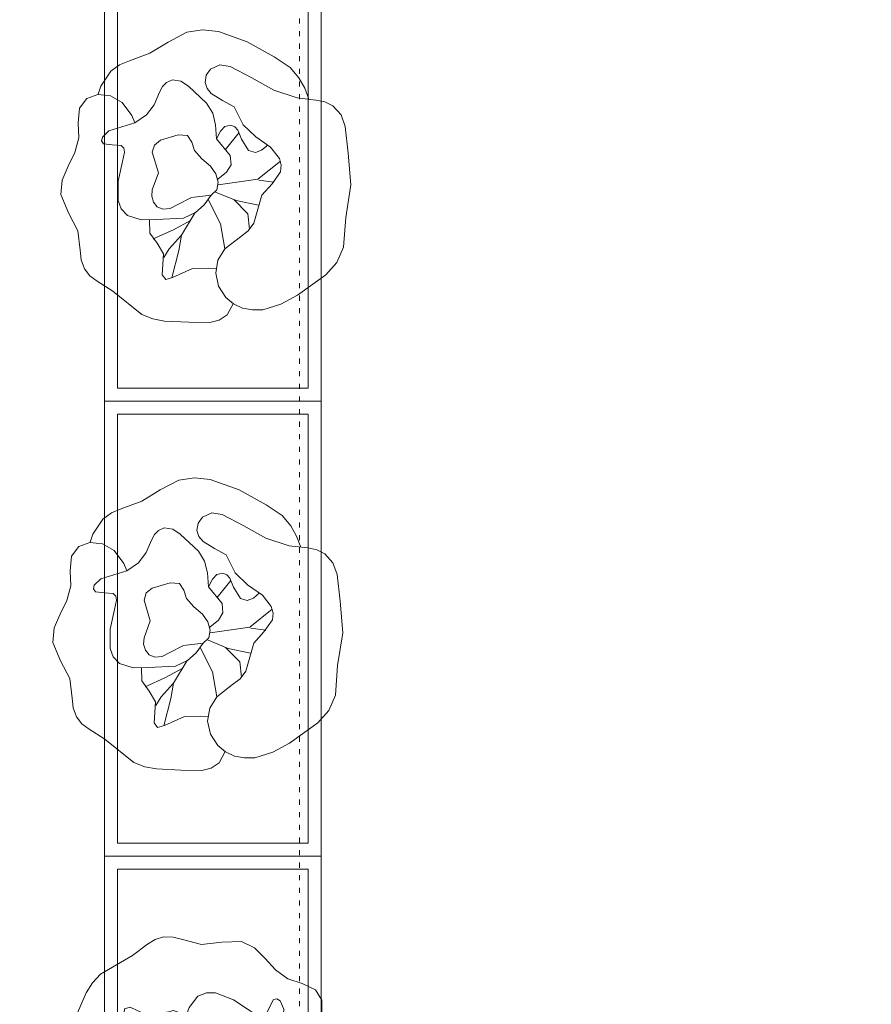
# Model space of a CAD drawing. Header units: centimetres. Extents: x -9388 to 91680, y -1419244 to 50347.
# Tile 77 of 183: x 32065 to 34092, y -704067 to -701723. Entities that reach past the tile are written whole.
import ezdxf

# ---------------------------------------------------------------- set-up
doc = ezdxf.new("R2010")
doc.units = ezdxf.units.CM
doc.linetypes.add('ACAD_ISO03W100', pattern=[30, 12, -18])
for name, color, linetype, lineweight in [('Q_podkład', 8, 'Continuous', 9), ('Rzuty - ogródek_Nr_pióra__101', 7, 'Continuous', 5), ('Rzuty - ogródek_Nr_pióra__161', 7, 'Continuous', 5)]:
    doc.layers.add(name, color=color, linetype=linetype, lineweight=lineweight)
doc.layers.add('Rzuty - ogródek', color=7, linetype='Continuous')

# ---------------------------------------------------------------- blocks, each defined once
blk = doc.blocks.new('Drzewo rzut 19')
at = {"layer": 'Rzuty - ogródek_Nr_pióra__101', "color": 8, "linetype": 'Continuous'}
for p, q in [((66.5, 175.7), (84.5, 240.2)), ((89.3, 171.2), (102.5, 191.7)), ((-33.7, 114.2), (-42.8, 173.5)), ((59.7, 139.3), (66.5, 175.7)), ((59.7, 139.3), (89.3, 171.2)), ((77.9, 125.6), (126.9, 146.5)), ((-99.8, 91.4), (-102.7, 128.5)), ((25.5, 85.8), (59.7, 139.3)), ((37.6, 104.7), (77.9, 125.6)), ((-6, 55.8), (-33.7, 114.2)), ((-72.4, 59.5), (-125.4, 71.5)), ((-66.5, 56.9), (-99.8, 91.4)), ((-23.4, 38), (-72.4, 59.5)), ((-124.9, 9.4), (-179.5, -32.3)), ((-127.1, 11.7), (-162.7, 17.7)), ((-30.5, 20.9), (-124.9, 9.4)), ((-49.2, -63), (-82.5, -102.7))]:
    blk.add_line(p, q, dxfattribs=at)
at = {"layer": 'Rzuty - ogródek_Nr_pióra__101', "color": 8, "linetype": 'Continuous', "flags": 128}
for points in [[(-60.2, 304.7), (-45.1, 330.7), (-26.2, 343.5), (-3.6, 348.5), (46.3, 346.7), (104, 342.6), (131.7, 337), (157.7, 326.1), (225.4, 268.9), (262.5, 244.7), (279.3, 231.3), (292.1, 214.5), (299.2, 192.9), (301.3, 169.9), (305.8, 123.3), (327, 80.1), (344.8, 36.2), (340.9, 1.9), (325.9, -30.5), (309, -62.9), (298.9, -97.7), (299.6, -133.6), (295.7, -168.2), (278, -191.1), (251.4, -200.2), (221.6, -196.3), (194.1, -179.7), (171.6, -148), (164.9, -130.9)], [(134.9, 100.9), (134.9, 132.4), (117.7, 157.3), (103, 182.6), (107.6, 232.7), (99.3, 243.9), (83, 239.5), (34.6, 219), (-4.1, 219), (-20.7, 220.9)], [(104.8, -202.2), (118, -172.9), (136.5, -149.2), (164.9, -130.9), (227.3, -113.1), (242.9, -97.8), (244.9, -89.4), (240.7, -81.9), (220.1, -79), (198.4, -77.4), (192.4, -70.5), (191.2, -61.1), (196.1, -39.5), (207.3, 7.3), (208.4, 53.4), (201.4, 73.7), (187.2, 89.7), (154.5, 100.3), (118.1, 100.8), (53.5, 98.6), (25.2, 85.6), (4.2, 67.7), (-13.3, 45.1)], [(104.8, -202.2), (97.4, -215.6), (87.7, -225.4), (73.6, -231.2), (53.6, -227.4), (35.7, -215.6), (-6.7, -174.2), (-20.8, -149.6), (-26.7, -122), (-28.9, -88.6), (-60.1, -48.4), (-61.9, -26.2), (-50.8, -8.4), (-29.8, 7.5)], [(-150.2, -71.3), (-135.1, -59.3), (-120.4, -54.3), (-104.3, -58.9), (-88.4, -86.3), (-79.6, -108.3), (-72.9, -116.5), (-63.3, -120.5), (-49.3, -117.2), (-38.3, -106.8), (-28.9, -88.6)], [(250.8, -200.3), (243.9, -219.6), (219.3, -255.1), (198.5, -269.2), (174.9, -278.8), (125.8, -295.9), (81.9, -321.4), (36.9, -343.8), (-0.5, -348.7), (-38.3, -343.8), (-106.2, -317.6), (-170.1, -281), (-207.5, -254.6), (-227.8, -229.9), (-241, -205), (-250.3, -178.2)]]:
    blk.add_lwpolyline(points, dxfattribs=at)
for points in [[(-17.8, -254.9), (-40.2, -264.3), (-64.9, -260.3), (-115.7, -232.1), (-167.3, -201.8), (-222.8, -182), (-267, -176), (-288, -171.1), (-307.1, -161.5), (-326.2, -139.5), (-335.5, -111.5), (-341.3, -47.6), (-345.9, 27.6), (-332.2, 105.1), (-325.4, 175.7), (-308.9, 211.5), (-282.4, 241), (-213.7, 287.4), (-173.4, 308.4), (-130.2, 320.5), (-105.9, 320.6), (-82.5, 315.6), (-61.1, 305.3), (-42.8, 289.7), (-25.9, 262), (-20.1, 231.1), (-25.7, 200.5), (-42.8, 173.5), (-80.7, 145.6), (-99.2, 131.8), (-113.5, 114.2), (-134, 48.1), (-158.6, 21.5), (-179.5, -6.5), (-181.4, -22.7), (-177.2, -38.4), (-156.8, -65.8), (-121.9, -91), (-93, -120.5), (-72.4, -163.8), (-45.1, -179.7), (-18, -197), (-8.6, -208.7), (-4.1, -223), (-7, -240.5)], [(62.4, -99.7), (105, -88.4), (119.6, -76.9), (124.8, -59.6), (111.4, -10.6), (127, 29.5), (128.5, 44.9), (124.6, 59), (115.8, 70.2), (102.5, 76.3), (84.8, 75), (68.2, 66.8), (33.5, 49.6), (-13.3, 45.1), (-27.1, 32.7), (-30.7, 14.7), (-25.6, -5.4), (-13.3, -23.9), (7.4, -41.7), (24.5, -61.8), (30.2, -81.7), (40.1, -97.5)]]:
    blk.add_lwpolyline(points, close=True, dxfattribs=at)
blk = doc.blocks.new('PAB.01_RZUT PRZYZIEMIA')
at = {"layer": 'Rzuty - ogródek_Nr_pióra__161', "color": 8, "linetype": 'Continuous', "flags": 128}
for points in [[(32267, -701549), (35309, -701549), (35309, -706395.5), (32267, -706395.5)], [(32267, -702631.7), (32267, -701549), (32782.6, -701549), (32782.6, -702631.7)], [(32298, -702600.8), (32298, -701579.9), (32751.7, -701579.9), (32751.7, -702600.8)], [(32267, -703714.4), (32267, -702631.7), (32782.6, -702631.7), (32782.6, -703714.4)], [(32298, -703683.5), (32298, -702662.6), (32751.7, -702662.6), (32751.7, -703683.5)], [(32267, -704797.2), (32267, -703714.4), (32782.6, -703714.4), (32782.6, -704797.2)], [(32298, -704766.2), (32298, -703745.4), (32751.7, -703745.4), (32751.7, -704766.2)]]:
    blk.add_lwpolyline(points, close=True, dxfattribs=at)
at = {"layer": 'Rzuty - ogródek_Nr_pióra__161', "color": 8, "linetype": 'ACAD_ISO03W100', "flags": 128}
blk.add_lwpolyline([(35309, -705879.9), (35309, -701549), (32731.1, -701549), (32731.1, -705879.9)], close=True, dxfattribs=at)
at = {"layer": 'Rzuty - ogródek_Nr_pióra__161', "color": 8, "linetype": 'Continuous', "flags": 128}
blk.add_lwpolyline([(32782.6, -705879.9), (32782.6, -701600.5), (35309, -701600.5)], dxfattribs=at)
at = {"layer": 'Rzuty - ogródek', "color": 8, "linetype": 'Continuous', "lineweight": 5, "zscale": 1000}
for p, rotation in [((32506.8, -702095.9), 181.1883818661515), ((32487.6, -703162.5), 181.1883818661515), ((32510.3, -704254.4), 70.15267132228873)]:
    blk.add_blockref('Drzewo rzut 19', p, dxfattribs=dict(at, rotation=rotation))

msp = doc.modelspace()

# ---------------------------------------------------------------- block references
at = {"layer": 'Q_podkład'}
msp.add_blockref('PAB.01_RZUT PRZYZIEMIA', (0, 0), dxfattribs=at)

doc.saveas('drawing.dxf')
